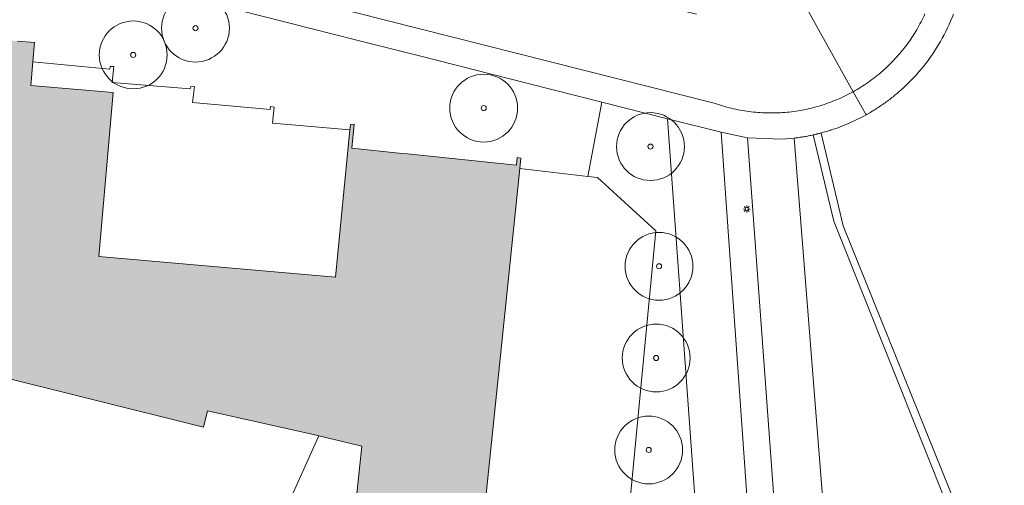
# Model space of a CAD drawing. Header units: metres. Extents: x 187482 to 189800, y 333582 to 335019.
# Tile 135 of 256: x 187863 to 187936, y 334882 to 334916. Entities that reach past the tile are written whole.
import ezdxf

# ---------------------------------------------------------------- set-up
doc = ezdxf.new("R2010")
doc.units = ezdxf.units.M
doc.layers.get('0').update_dxf_attribs({"color": 252, "lineweight": 18})
for name, color, linetype, lineweight in [('B-WE-GR-BEPLANTING_CULTUUR_BODEMBEDEKKER-GV', 252, 'Continuous', 18), ('B-WE-GR-BEPLANTING_CULTUUR_HEESTERS-GV', 252, 'Continuous', 18), ('B-WE-GR-BOOM-S', 252, 'Continuous', 18), ('B-WE-IE-MEUBILAIR-S', 252, 'Continuous', 18), ('B-WE-IE-TERREINAFSCHEIDING_KUNSTMATIG_HEKWERK-G', 252, 'IE-TERREINAFSCHEIDING_KUNSTMATIG-SO', 18), ('B-WE-IE-TERREINAFSCHEIDING_KUNSTMATIG_MUUR-G', 252, 'IE-TERREINAFSCHEIDING_KUNSTMATIG-SO', 18), ('B-WE-OG-BEBOUWING-GV', 252, 'Continuous', 18), ('B-WE-OG-TERREIN_BEGROEID-GV', 252, 'Continuous', 18), ('B-WE-OG-TERREIN_ERF-GV', 252, 'Continuous', 18), ('B-WE-VH-GESLOTENVERHARDING_ASFALT-GV', 252, 'Continuous', 18), ('B-WE-VH-OPENVERHARDING_TEGEL-GV', 252, 'Continuous', 18)]:
    doc.layers.add(name, color=color, linetype=linetype, lineweight=lineweight)
doc.layers.add('B-WE-OG-BEBOUWING-V', color=7, linetype='Continuous', lineweight=18, true_color=0xf0f0f0)
doc.linetypes.add('IE-TERREINAFSCHEIDING_KUNSTMATIG-SO', pattern='A,4,[82,NLCS.SHX,S=0.75,R=90,X=0,Y=0],4,-2', length=10)

# ---------------------------------------------------------------- blocks, each defined once
blk = doc.blocks.new('SIE-MEUBILAIR_PAAL_LICHTMAST-SO')
for points in [[(-0.62, 0), (-1, 0)], [(-0.71, 0.71), (-0.44, 0.44)], [(0, 1), (0, 0.62)], [(0.44, 0.44), (0.71, 0.71)], [(1, 0), (0.62, 0)], [(-0.71, -0.71), (-0.44, -0.44)], [(0, -0.62), (0, -1)], [(0.44, -0.44), (0.71, -0.71)]]:
    blk.add_lwpolyline(points)
blk.add_circle((0, 0), 0.5)
blk = doc.blocks.new('SGR-BOOM_GBKN-SO')
at = {"color": 0, "linetype": 'ByBlock', "lineweight": 18}
for radius in [2, 0.15]:
    blk.add_circle((0, 0), radius, dxfattribs=at)

msp = doc.modelspace()

# ---------------------------------------------------------------- hatches: boundary and pattern name
at = {"layer": 'B-WE-OG-BEBOUWING-V'}
h = msp.add_hatch(color=256, dxfattribs=at)
h.dxf.hatch_style = 1
h.paths.add_polyline_path([(187889.957, 334929.05), (187890.947, 334933.187), (187888.351, 334933.833), (187887.355, 334929.673)], flags=16)
h.paths.add_polyline_path([(187799.368, 334911.208), (187799.903, 334913.383), (187792.133, 334915.295), (187791.598, 334913.119)], flags=16)
h.paths.add_polyline_path([(187864.233, 334913.383), (187864.354, 334914.808), (187863.094, 334914.915), (187861.797, 334915.025), (187860.059, 334915.172), (187858.731, 334915.284), (187857.018, 334915.429), (187855.698, 334915.541), (187851.678, 334915.882), (187852.125, 334917.558), (187852.967, 334917.353), (187853.039, 334917.637), (187820.283, 334925.885), (187820.284, 334925.359), (187820.295, 334919.902), (187821.745, 334919.599), (187821.429, 334918.383), (187824.783, 334917.577), (187824.207, 334915.291), (187837.468, 334911.992), (187840.438, 334911.012), (187843.72, 334909.606), (187846.395, 334908.003), (187846.149, 334907.053), (187846.397, 334906.977), (187846.612, 334907.846), (187849.415, 334907.145), (187847.802, 334900.919), (187808.291, 334904.252), (187814.059, 334926.958), (187814.176, 334927.42), (187804.886, 334929.779), (187803.825, 334930.048), (187783.7, 334935.159), (187781.218, 334925.387), (187779.533, 334918.75), (187800.057, 334913.538), (187795.439, 334894.928), (187795.063, 334893.413), (187795.347, 334893.333), (187795.926, 334895.665), (187803.831, 334893.689), (187803.825, 334893.375), (187804.073, 334893.313), (187804.127, 334893.48), (187808.02, 334892.519), (187808.49, 334894.366), (187809.037, 334894.216), (187809.106, 334894.491), (187820.931, 334891.449), (187820.879, 334891.229), (187821.284, 334891.132), (187821.69, 334893.397), (187829.678, 334891.49), (187829.594, 334891.202), (187829.863, 334891.139), (187830.385, 334893.187), (187834.865, 334892.036), (187834.927, 334892.307), (187846.713, 334889.266), (187846.696, 334889.106), (187846.956, 334889.028), (187847.48, 334891.17), (187855.509, 334889.338), (187855.364, 334889.037), (187855.689, 334888.943), (187856.178, 334890.959), (187858.583, 334890.393), (187856.529, 334881.716), (187852.923, 334882.57), (187852.992, 334882.677), (187845.531, 334884.566), (187843.655, 334877.108), (187843.941, 334877.016), (187844.015, 334877.224), (187850.691, 334875.536), (187850.273, 334873.731), (187850.58, 334873.642), (187850.638, 334873.849), (187864.524, 334870.323), (187864.466, 334870.138), (187864.799, 334870.087), (187864.835, 334870.392), (187867.758, 334869.665), (187867.65, 334869.333), (187867.973, 334869.262), (187868.043, 334869.454), (187874.846, 334867.75), (187874.772, 334867.566), (187875.126, 334867.447), (187875.538, 334869.159), (187882.374, 334867.571), (187882.247, 334867.338), (187882.594, 334867.265), (187884.412, 334874.723), (187881.793, 334875.38), (187881, 334875.579), (187882.082, 334879.892), (187878.375, 334880.822), (187877.294, 334876.508), (187858.285, 334881.276), (187860.461, 334889.888), (187860.611, 334890.49), (187876.811, 334886.444), (187877.111, 334887.645), (187885.007, 334885.884), (187885.299, 334885.813), (187888.476, 334885.041), (187888.087, 334881.301), (187897.506, 334880.322), (187900.125, 334905.519), (187900.205, 334906.293), (187899.936, 334906.327), (187899.867, 334905.76), (187891.842, 334906.594), (187891.443, 334906.635), (187887.732, 334907.021), (187887.909, 334908.78), (187887.635, 334908.766), (187887.598, 334908.385), (187886.539, 334897.517), (187869.097, 334899.042), (187870.158, 334911.117), (187864.087, 334911.651)], flags=17)
h.paths.add_polyline_path([(187899.55, 334927.515), (187901.762, 334936.247), (187895.498, 334937.834), (187893.347, 334929.087)], flags=16)
h.paths.add_polyline_path([(187899.55, 334927.515), (187905.753, 334925.943), (187907.965, 334934.675), (187901.762, 334936.247)], flags=16)

# ---------------------------------------------------------------- linework, layer by layer
at = {"layer": 'B-WE-GR-BEPLANTING_CULTUUR_BODEMBEDEKKER-GV', "flags": 128}
msp.add_lwpolyline([(187899.791, 334852.865), (187914.499, 334860.911), (187911.015, 334909.196), (187906.153, 334910.422), (187905.122, 334904.935), (187905.849, 334904.85), (187910.133, 334900.936), (187908.054, 334879.08), (187905.895, 334859.91), (187899.924, 334856.504), (187899.6, 334856.416), (187899.714, 334855.917), (187899.107, 334855.764)], close=True, dxfattribs=at)
at = {"layer": 'B-WE-GR-BEPLANTING_CULTUUR_HEESTERS-GV', "flags": 128}
msp.add_lwpolyline([(187921.75, 334908), (187923.259, 334901.636), (187931.803, 334880.217), (187932.377, 334880.411), (187923.954, 334901.305), (187922.324, 334908.14), (187922.288, 334908.131), (187922.252, 334908.121), (187922.217, 334908.112), (187922.181, 334908.103), (187922.145, 334908.094), (187922.109, 334908.085), (187922.074, 334908.076), (187922.038, 334908.067), (187922.002, 334908.059), (187921.966, 334908.05), (187921.93, 334908.042), (187921.894, 334908.033), (187921.858, 334908.025), (187921.822, 334908.017), (187921.786, 334908.008)], close=True, dxfattribs=at)
at = {"layer": 'B-WE-IE-TERREINAFSCHEIDING_KUNSTMATIG_HEKWERK-G', "ltscale": 0.2, "flags": 128}
for points in [[(187905.122, 334904.935), (187900.125, 334905.519)], [(187905.122, 334904.935), (187905.849, 334904.85), (187910.133, 334900.936)], [(187885.299, 334885.813), (187883.188, 334881.104), (187881.793, 334875.38)]]:
    msp.add_lwpolyline(points, dxfattribs=at)
at = {"layer": 'B-WE-IE-TERREINAFSCHEIDING_KUNSTMATIG_MUUR-G', "ltscale": 0.2, "flags": 128}
msp.add_lwpolyline([(187864.233, 334913.383), (187869.896, 334912.855), (187869.923, 334913.054), (187870.2, 334913.039), (187870.087, 334911.873), (187875.824, 334911.399), (187875.849, 334911.553), (187876.138, 334911.572), (187875.998, 334910.379), (187881.712, 334909.864), (187881.757, 334910.09), (187882.01, 334910.048), (187881.892, 334908.877), (187887.598, 334908.385)], dxfattribs=at)
at = {"layer": 'B-WE-OG-BEBOUWING-GV', "flags": 128}
for points in [[(187897.506, 334880.322), (187900.125, 334905.519), (187900.205, 334906.293), (187899.936, 334906.327), (187899.867, 334905.76), (187891.842, 334906.594), (187891.443, 334906.635), (187887.732, 334907.021), (187887.909, 334908.78), (187887.635, 334908.766), (187887.598, 334908.385), (187886.539, 334897.517), (187869.097, 334899.042), (187870.158, 334911.117), (187864.087, 334911.651), (187864.233, 334913.383), (187864.354, 334914.808), (187863.094, 334914.915)], [(187860.611, 334890.49), (187876.811, 334886.444), (187877.111, 334887.645), (187885.007, 334885.884), (187885.299, 334885.813), (187888.476, 334885.041), (187888.087, 334881.301)]]:
    msp.add_lwpolyline(points, dxfattribs=at)
at = {"layer": 'B-WE-OG-TERREIN_BEGROEID-GV', "flags": 128}
msp.add_lwpolyline([(187911.015, 334909.196), (187914.499, 334860.911), (187899.791, 334852.865), (187900.213, 334851.076), (187903.804, 334850.808), (187918.674, 334858.635), (187918.03, 334864.732), (187914.961, 334908.202)], close=True, dxfattribs=at)
msp.add_lwpolyline([(187931.803, 334880.217), (187923.259, 334901.636), (187921.75, 334908), (187921.663, 334907.981), (187921.576, 334907.963), (187921.489, 334907.945), (187921.402, 334907.928), (187921.315, 334907.911), (187921.227, 334907.894), (187921.14, 334907.879), (187921.052, 334907.863), (187920.964, 334907.849), (187920.877, 334907.835), (187920.789, 334907.821), (187920.701, 334907.808), (187920.613, 334907.795), (187920.524, 334907.783), (187920.436, 334907.772), (187920.348, 334907.761), (187922.602, 334879.176)], dxfattribs=at)
at = {"layer": 'B-WE-OG-TERREIN_ERF-GV', "flags": 128}
for points in [[(187840.031, 334870.752), (187873.728, 334861.464), (187892.387, 334856.759), (187896.69, 334855.754), (187897.02, 334855.814), (187899.6, 334856.416), (187899.924, 334856.504), (187905.895, 334859.91), (187908.054, 334879.08), (187910.133, 334900.936), (187905.849, 334904.85), (187905.122, 334904.935), (187906.153, 334910.422), (187900.633, 334911.818), (187892.72, 334913.82), (187888.114, 334914.985), (187877.653, 334917.631), (187875.881, 334918.079), (187863.075, 334921.314)], [(187863.094, 334914.915), (187864.354, 334914.808), (187864.233, 334913.383), (187869.896, 334912.855), (187869.923, 334913.054), (187870.2, 334913.039), (187870.087, 334911.873), (187875.824, 334911.399), (187875.849, 334911.553), (187876.138, 334911.572), (187875.998, 334910.379), (187881.712, 334909.864), (187881.757, 334910.09), (187882.01, 334910.048), (187881.892, 334908.877), (187887.598, 334908.385), (187887.635, 334908.766), (187887.909, 334908.78), (187887.732, 334907.021), (187891.443, 334906.635), (187891.842, 334906.594), (187899.867, 334905.76), (187899.936, 334906.327), (187900.205, 334906.293), (187900.125, 334905.519), (187897.506, 334880.322)], [(187923.075, 334908.362), (187922.982, 334908.332), (187922.888, 334908.303), (187922.795, 334908.274), (187922.701, 334908.246), (187922.607, 334908.218), (187922.513, 334908.192), (187922.418, 334908.166), (187922.324, 334908.14), (187923.954, 334901.305), (187932.377, 334880.411), (187933.755, 334876.318), (187943.633, 334860.505)], [(187888.087, 334881.301), (187888.476, 334885.041), (187885.299, 334885.813), (187885.007, 334885.884), (187877.111, 334887.645), (187876.811, 334886.444), (187860.611, 334890.49)]]:
    msp.add_lwpolyline(points, dxfattribs=at)
at = {"layer": 'B-WE-OG-TERREIN_ERF-GV'}
for points in [[(187932.076, 334916.91, -0.038708), (187931.12, 334914.895)], [(187931.12, 334914.895, -0.038783), (187929.864, 334913.051)], [(187929.864, 334913.051, -0.038367), (187928.338, 334911.424)], [(187927.706, 334910.879, -0.01366), (187927.043, 334910.372)], [(187928.338, 334911.424, -0.014427), (187927.706, 334910.879)], [(187927.043, 334910.372, -0.013641), (187926.352, 334909.905)], [(187925.635, 334909.478, -0.013448), (187925.016, 334909.152)], [(187926.352, 334909.905, -0.015617), (187925.635, 334909.478)], [(187924.382, 334908.857, -0.010903), (187923.735, 334908.594)], [(187925.016, 334909.152, -0.011489), (187924.382, 334908.857)], [(187923.735, 334908.594, -0.011736), (187923.075, 334908.362)]]:
    msp.add_lwpolyline(points, format="xyb", dxfattribs=at)
at = {"layer": 'B-WE-OG-TERREIN_ERF-GV', "flags": 128}
msp.add_lwpolyline([(187864.233, 334913.383), (187864.087, 334911.651), (187870.158, 334911.117), (187869.097, 334899.042), (187886.539, 334897.517), (187887.598, 334908.385), (187881.892, 334908.877), (187882.01, 334910.048), (187881.757, 334910.09), (187881.712, 334909.864), (187875.998, 334910.379), (187876.138, 334911.572), (187875.849, 334911.553), (187875.824, 334911.399), (187870.087, 334911.873), (187870.2, 334913.039), (187869.923, 334913.054), (187869.896, 334912.855)], close=True, dxfattribs=at)
at = {"layer": 'B-WE-VH-GESLOTENVERHARDING_ASFALT-GV', "flags": 128}
for points in [[(187913.141, 334916.891), (187868.05, 334928.326), (187851.847, 334932.377), (187831.466, 334937.515), (187829.993, 334931.704), (187914.439, 334910.347)], [(187924.685, 334911.182), (187920.915, 334917.999)], [(187920.915, 334917.999), (187924.685, 334911.182)], [(187924.012, 334860.519), (187923.49, 334869.169), (187923.251, 334870.379), (187923.123, 334872.217), (187922.972, 334874.37), (187922.9, 334875.395), (187922.602, 334879.176), (187920.348, 334907.761), (187919.434, 334907.681), (187916.902, 334907.788), (187920.312, 334861.132), (187920.339, 334859.816)]]:
    msp.add_lwpolyline(points, dxfattribs=at)
at = {"layer": 'B-WE-VH-GESLOTENVERHARDING_ASFALT-GV'}
for points in [[(187929.368, 334915.754, 0.027683), (187929.977, 334916.93)], [(187928.638, 334914.65, 0.027242), (187929.368, 334915.754)], [(187927.794, 334913.63, 0.026888), (187928.638, 334914.65)], [(187926.847, 334912.705, 0.026706), (187927.794, 334913.63)], [(187925.806, 334911.886, 0.02701), (187926.847, 334912.705)], [(187924.685, 334911.182, 0.026826), (187925.806, 334911.886)], [(187923.495, 334910.601, 0.026337), (187924.685, 334911.182)], [(187914.439, 334910.347, 0.026773), (187915.707, 334909.967)], [(187920.964, 334909.834, 0.026375), (187922.25, 334910.15)], [(187922.25, 334910.15, 0.026775), (187923.495, 334910.601)], [(187915.707, 334909.967, 0.026062), (187917.009, 334909.723)], [(187917.009, 334909.723, 0.02659), (187918.329, 334909.62)], [(187918.329, 334909.62, 0.026455), (187919.652, 334909.657)], [(187919.652, 334909.657, 0.026806), (187920.964, 334909.834)]]:
    msp.add_lwpolyline(points, format="xyb", dxfattribs=at)
at = {"layer": 'B-WE-VH-OPENVERHARDING_TEGEL-GV', "flags": 128}
for points in [[(187914.439, 334910.347), (187829.993, 334931.704)], [(187877.653, 334917.631), (187888.114, 334914.985), (187892.72, 334913.82), (187900.633, 334911.818), (187906.153, 334910.422), (187911.015, 334909.196), (187914.961, 334908.202), (187916.902, 334907.788), (187919.434, 334907.681), (187920.348, 334907.761), (187920.436, 334907.772), (187920.524, 334907.783), (187920.613, 334907.795), (187920.701, 334907.808), (187920.789, 334907.821), (187920.877, 334907.835), (187920.964, 334907.849), (187921.052, 334907.863), (187921.14, 334907.879), (187921.227, 334907.894), (187921.315, 334907.911), (187921.402, 334907.928), (187921.489, 334907.945), (187921.576, 334907.963), (187921.663, 334907.981), (187921.75, 334908), (187921.786, 334908.008), (187921.822, 334908.017), (187921.858, 334908.025), (187921.894, 334908.033), (187921.93, 334908.042), (187921.966, 334908.05), (187922.002, 334908.059), (187922.038, 334908.067), (187922.074, 334908.076), (187922.109, 334908.085), (187922.145, 334908.094), (187922.181, 334908.103), (187922.217, 334908.112), (187922.252, 334908.121), (187922.288, 334908.131), (187922.324, 334908.14), (187922.418, 334908.166), (187922.513, 334908.192), (187922.607, 334908.218), (187922.701, 334908.246), (187922.795, 334908.274), (187922.888, 334908.303), (187922.982, 334908.332), (187923.075, 334908.362)], [(187925.635, 334909.478), (187924.685, 334911.182)], [(187924.685, 334911.182), (187925.635, 334909.478)], [(187920.339, 334859.816), (187920.312, 334861.132), (187916.902, 334907.788), (187914.961, 334908.202), (187918.03, 334864.732), (187918.674, 334858.635), (187903.804, 334850.808), (187904.327, 334849.013), (187919.008, 334857.106)]]:
    msp.add_lwpolyline(points, dxfattribs=at)
at = {"layer": 'B-WE-VH-OPENVERHARDING_TEGEL-GV'}
for points in [[(187929.977, 334916.93, -0.027683), (187929.368, 334915.754)], [(187931.12, 334914.895, 0.038708), (187932.076, 334916.91)], [(187929.368, 334915.754, -0.027242), (187928.638, 334914.65)], [(187928.638, 334914.65, -0.026888), (187927.794, 334913.63)], [(187929.864, 334913.051, 0.038783), (187931.12, 334914.895)], [(187927.794, 334913.63, -0.026706), (187926.847, 334912.705)], [(187928.338, 334911.424, 0.038367), (187929.864, 334913.051)], [(187926.847, 334912.705, -0.02701), (187925.806, 334911.886)], [(187925.806, 334911.886, -0.026826), (187924.685, 334911.182)], [(187924.685, 334911.182, -0.026337), (187923.495, 334910.601)], [(187927.043, 334910.372, 0.01366), (187927.706, 334910.879)], [(187927.706, 334910.879, 0.014427), (187928.338, 334911.424)], [(187915.707, 334909.967, -0.026773), (187914.439, 334910.347)], [(187922.25, 334910.15, -0.026375), (187920.964, 334909.834)], [(187923.495, 334910.601, -0.026775), (187922.25, 334910.15)], [(187926.352, 334909.905, 0.013641), (187927.043, 334910.372)], [(187917.009, 334909.723, -0.026062), (187915.707, 334909.967)], [(187918.329, 334909.62, -0.02659), (187917.009, 334909.723)], [(187919.652, 334909.657, -0.026455), (187918.329, 334909.62)], [(187920.964, 334909.834, -0.026806), (187919.652, 334909.657)], [(187925.016, 334909.152, 0.013448), (187925.635, 334909.478)], [(187925.635, 334909.478, 0.015617), (187926.352, 334909.905)], [(187923.735, 334908.594, 0.010903), (187924.382, 334908.857)], [(187924.382, 334908.857, 0.011489), (187925.016, 334909.152)], [(187923.075, 334908.362, 0.011736), (187923.735, 334908.594)]]:
    msp.add_lwpolyline(points, format="xyb", dxfattribs=at)

# ---------------------------------------------------------------- block references
at = {"layer": 'B-WE-GR-BOOM-S', "xscale": 1.25, "yscale": 1.25, "zscale": 1.25}
for p in [(187876.22, 334915.87), (187871.63, 334913.9), (187897.461, 334909.974), (187909.75, 334907.14), (187910.38, 334898.31), (187910.17, 334891.55), (187909.62, 334884.77)]:
    msp.add_blockref('SGR-BOOM_GBKN-SO', p, dxfattribs=at)
at = {"layer": 'B-WE-IE-MEUBILAIR-S', "xscale": 0.25, "yscale": 0.25, "zscale": 0.25}
msp.add_blockref('SIE-MEUBILAIR_PAAL_LICHTMAST-SO', (187916.843, 334902.535), dxfattribs=at)

doc.saveas('drawing.dxf')
